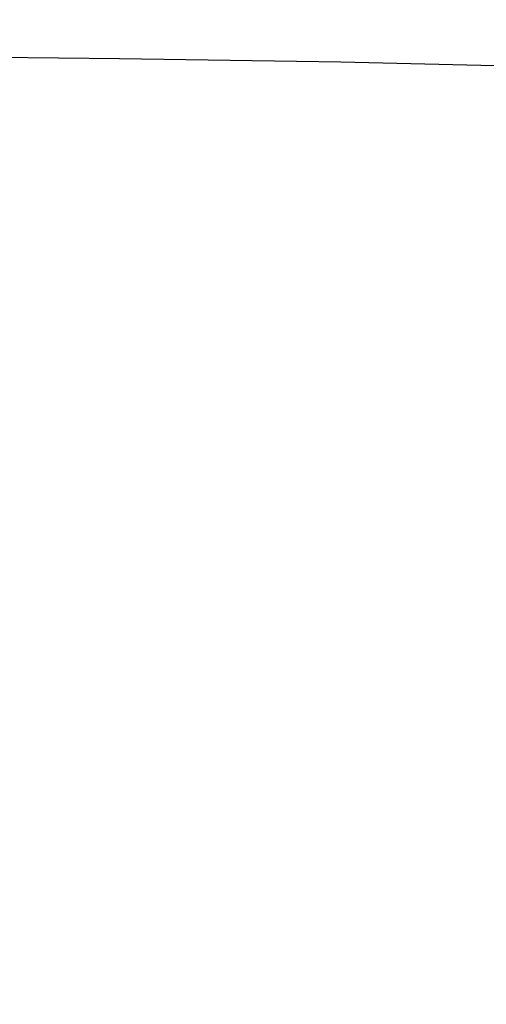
# Model space of a CAD drawing. Header units: millimetres. Extents: x 269 to 445, y 52 to 491.
# Tile 81 of 88: x 357.07 to 357.347, y 110.831 to 111.417. Entities that reach past the tile are written whole.
import ezdxf

# ---------------------------------------------------------------- set-up
doc = ezdxf.new("R2010")
doc.units = ezdxf.units.MM
doc.header["$LTSCALE"] = 47.498
doc.layers.get('0').update_dxf_attribs({"linetype": 'CONTINUOUS'})
doc.layers.add('KONSTR_EL', color=7, linetype='CONTINUOUS')

msp = doc.modelspace()

# ---------------------------------------------------------------- linework, layer by layer
at = {"color": 7, "linetype": 'CONTINUOUS'}
for radius, start, end in [(74, 15.6803501, 164.3196499), (60, 5.7391705, 174.2608295)]:
    msp.add_arc((356.86526, 90.99597), radius, start, end, dxfattribs=at)
at = {"layer": 'KONSTR_EL', "color": 4, "linetype": 'CONTINUOUS'}
for radius in [34, 27.2, 20.4]:
    msp.add_circle((356.86526, 90.99597), radius, dxfattribs=at)

doc.saveas('drawing.dxf')
